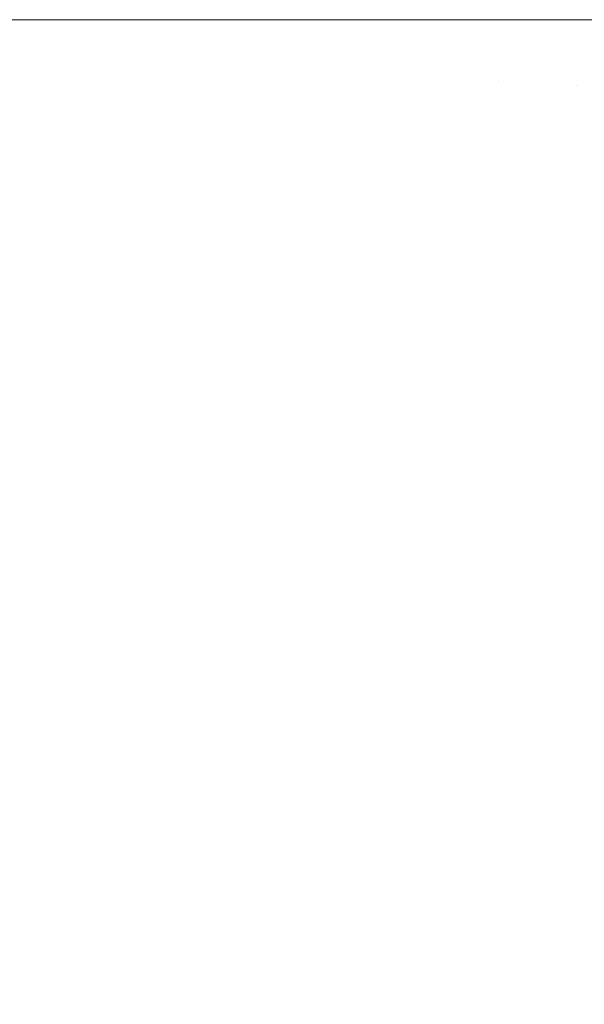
# Model space of a CAD drawing. Header units: centimetres. Extents: x -26 to 27.3, y -25.3 to -23.5.
# Tile 173 of 200: x 27.2507 to 27.2742, y -25.2011 to -25.1599. Entities that reach past the tile are written whole.
import ezdxf

# ---------------------------------------------------------------- set-up
doc = ezdxf.new("R2010")
doc.units = ezdxf.units.CM
doc.header["$LTSCALE"] = 2.54
doc.layers.add('Lucido design-1', color=7, linetype='Continuous')

# ---------------------------------------------------------------- blocks, each defined once
blk = doc.blocks.new('Gruppo-4-1')
at = {"color": 7, "linetype": 'Continuous', "lineweight": 9}
for points, invisible_edges in [([(27.253901, -25.159888, -350.072196), (27.253861, -25.161779, -350.072196), (27.25021, -25.161624, -350.073923), (27.250247, -25.159888, -350.073923)], 7), ([(27.253896, -25.159888, -349.293148), (27.250621, -25.159888, -349.291579), (27.250584, -25.161639, -349.291579), (27.254423, -25.161803, -349.29342)], 14), ([(27.257487, -25.159888, -350.07032), (27.257444, -25.161931, -350.07032), (27.253861, -25.161779, -350.072196), (27.253901, -25.159888, -350.072196)], 7), ([(27.254423, -25.161803, -349.29342), (27.254464, -25.159888, -349.29342), (27.253896, -25.159888, -349.293148)], 9), ([(27.25748, -25.159888, -349.295026), (27.254464, -25.159888, -349.29342), (27.254423, -25.161803, -349.29342), (27.258175, -25.161962, -349.295419)], 14), ([(27.260998, -25.159888, -350.068299), (27.260951, -25.16208, -350.068299), (27.257444, -25.161931, -350.07032), (27.257487, -25.159888, -350.07032)], 7), ([(27.258175, -25.161962, -349.295419), (27.258219, -25.159888, -349.295419), (27.25748, -25.159888, -349.295026)], 9), ([(27.260989, -25.159888, -349.297049), (27.258219, -25.159888, -349.295419), (27.258175, -25.161962, -349.295419), (27.261834, -25.162117, -349.297574)], 14), ([(27.264427, -25.159888, -350.066134), (27.264377, -25.162225, -350.066134), (27.260951, -25.16208, -350.068299), (27.260998, -25.159888, -350.068299)], 7), ([(27.261834, -25.162117, -349.297574), (27.261882, -25.159888, -349.297574), (27.260989, -25.159888, -349.297049)], 9), ([(27.264417, -25.159888, -349.299214), (27.261882, -25.159888, -349.297574), (27.261834, -25.162117, -349.297574), (27.265395, -25.162269, -349.29988)], 14), ([(27.267769, -25.159888, -350.063831), (27.267716, -25.162367, -350.063831), (27.264377, -25.162225, -350.066134), (27.264427, -25.159888, -350.066134)], 7), ([(27.265395, -25.162269, -349.29988), (27.265445, -25.159888, -349.29988), (27.264417, -25.159888, -349.299214)], 9), ([(27.267757, -25.159888, -349.301519), (27.265445, -25.159888, -349.29988), (27.265395, -25.162269, -349.29988), (27.26885, -25.162415, -349.302331)], 14), ([(27.271065, -25.159888, -350.061354), (27.271009, -25.162507, -350.061354), (27.267716, -25.162367, -350.063831), (27.267769, -25.159888, -350.063831)], 7), ([(27.26885, -25.162415, -349.302331), (27.268903, -25.159888, -349.302331), (27.267757, -25.159888, -349.301519)], 9), ([(27.268903, -25.159888, -349.302331), (27.26885, -25.162415, -349.302331), (27.270643, -25.162492, -349.303693), (27.270698, -25.159888, -349.303693)], 7), ([(27.270643, -25.162492, -349.303693), (27.273909, -25.16263, -349.306345), (27.273967, -25.159888, -349.306345), (27.271059, -25.159888, -349.303987)], 11), ([(27.271059, -25.159888, -349.303987), (27.270698, -25.159888, -349.303693), (27.270643, -25.162492, -349.303693)], 10), ([(27.274214, -25.159888, -350.058779), (27.274155, -25.162641, -350.058779), (27.271009, -25.162507, -350.061354), (27.271065, -25.159888, -350.061354)], 7), ([(27.273909, -25.16263, -349.306345), (27.277074, -25.162765, -349.309144), (27.277135, -25.159888, -349.309144), (27.27421, -25.159888, -349.306559)], 11), ([(27.27421, -25.159888, -349.306559), (27.273967, -25.159888, -349.306345), (27.273909, -25.16263, -349.306345)], 10), ([(27.277258, -25.159888, -350.056075), (27.277197, -25.16277, -350.056075), (27.274155, -25.162641, -350.058779), (27.274214, -25.159888, -350.058779)], 7), ([(27.253861, -25.161779, -350.072196), (27.253741, -25.163666, -350.072196), (27.250099, -25.163356, -350.073923), (27.25021, -25.161624, -350.073923)], 15), ([(27.250584, -25.161639, -349.291579), (27.250473, -25.163388, -349.291579), (27.254301, -25.163714, -349.29342), (27.254423, -25.161803, -349.29342)], 15), ([(27.257444, -25.161931, -350.07032), (27.257314, -25.16397, -350.07032), (27.253741, -25.163666, -350.072196), (27.253861, -25.161779, -350.072196)], 15), ([(27.254423, -25.161803, -349.29342), (27.254301, -25.163714, -349.29342), (27.258043, -25.164032, -349.295419), (27.258175, -25.161962, -349.295419)], 15), ([(27.260951, -25.16208, -350.068299), (27.260811, -25.164268, -350.068299), (27.257314, -25.16397, -350.07032), (27.257444, -25.161931, -350.07032)], 15), ([(27.258175, -25.161962, -349.295419), (27.258043, -25.164032, -349.295419), (27.261692, -25.164343, -349.297574), (27.261834, -25.162117, -349.297574)], 15), ([(27.264377, -25.162225, -350.066134), (27.264228, -25.164559, -350.066134), (27.260811, -25.164268, -350.068299), (27.260951, -25.16208, -350.068299)], 15), ([(27.261834, -25.162117, -349.297574), (27.261692, -25.164343, -349.297574), (27.265243, -25.164645, -349.29988), (27.265395, -25.162269, -349.29988)], 15), ([(27.267716, -25.162367, -350.063831), (27.267558, -25.164842, -350.063831), (27.264228, -25.164559, -350.066134), (27.264377, -25.162225, -350.066134)], 15), ([(27.265395, -25.162269, -349.29988), (27.265243, -25.164645, -349.29988), (27.268689, -25.164938, -349.302331), (27.26885, -25.162415, -349.302331)], 15), ([(27.271009, -25.162507, -350.061354), (27.270843, -25.165122, -350.061354), (27.267558, -25.164842, -350.063831), (27.267716, -25.162367, -350.063831)], 15), ([(27.26885, -25.162415, -349.302331), (27.268689, -25.164938, -349.302331), (27.270477, -25.16509, -349.303693), (27.270643, -25.162492, -349.303693)], 15), ([(27.270643, -25.162492, -349.303693), (27.270477, -25.16509, -349.303693), (27.273735, -25.165368, -349.306345), (27.273909, -25.16263, -349.306345)], 15), ([(27.274155, -25.162641, -350.058779), (27.27398, -25.165389, -350.058779), (27.270843, -25.165122, -350.061354), (27.271009, -25.162507, -350.061354)], 15), ([(27.273909, -25.16263, -349.306345), (27.273735, -25.165368, -349.306345), (27.276891, -25.165636, -349.309144), (27.277074, -25.162765, -349.309144)], 15), ([(27.277197, -25.16277, -350.056075), (27.277014, -25.165647, -350.056075), (27.27398, -25.165389, -350.058779), (27.274155, -25.162641, -350.058779)], 15), ([(27.253741, -25.163666, -350.072196), (27.253541, -25.165546, -350.072196), (27.249916, -25.165082, -350.073923), (27.250099, -25.163356, -350.073923)], 15), ([(27.250473, -25.163388, -349.291579), (27.250287, -25.16513, -349.291579), (27.254098, -25.165618, -349.29342), (27.254301, -25.163714, -349.29342)], 15), ([(27.257314, -25.16397, -350.07032), (27.257097, -25.166002, -350.07032), (27.253541, -25.165546, -350.072196), (27.253741, -25.163666, -350.072196)], 15), ([(27.254301, -25.163714, -349.29342), (27.254098, -25.165618, -349.29342), (27.257823, -25.166095, -349.295419), (27.258043, -25.164032, -349.295419)], 15), ([(27.260811, -25.164268, -350.068299), (27.260579, -25.166448, -350.068299), (27.257097, -25.166002, -350.07032), (27.257314, -25.16397, -350.07032)], 15), ([(27.258043, -25.164032, -349.295419), (27.257823, -25.166095, -349.295419), (27.261456, -25.16656, -349.297574), (27.261692, -25.164343, -349.297574)], 15), ([(27.264228, -25.164559, -350.066134), (27.263981, -25.166883, -350.066134), (27.260579, -25.166448, -350.068299), (27.260811, -25.164268, -350.068299)], 15), ([(27.261692, -25.164343, -349.297574), (27.261456, -25.16656, -349.297574), (27.264991, -25.167013, -349.29988), (27.265243, -25.164645, -349.29988)], 15), ([(27.267558, -25.164842, -350.063831), (27.267295, -25.167308, -350.063831), (27.263981, -25.166883, -350.066134), (27.264228, -25.164559, -350.066134)], 15), ([(27.265243, -25.164645, -349.29988), (27.264991, -25.167013, -349.29988), (27.268421, -25.167452, -349.302331), (27.268689, -25.164938, -349.302331)], 15), ([(27.270843, -25.165122, -350.061354), (27.270565, -25.167727, -350.061354), (27.267295, -25.167308, -350.063831), (27.267558, -25.164842, -350.063831)], 15), ([(27.268689, -25.164938, -349.302331), (27.268421, -25.167452, -349.302331), (27.270201, -25.16768, -349.303693), (27.270477, -25.16509, -349.303693)], 15), ([(27.253541, -25.165546, -350.072196), (27.253261, -25.167417, -350.072196), (27.249659, -25.166799, -350.073923), (27.249916, -25.165082, -350.073923)], 15), ([(27.250287, -25.16513, -349.291579), (27.250028, -25.166862, -349.291579), (27.253815, -25.167512, -349.29342), (27.254098, -25.165618, -349.29342)], 15), ([(27.270477, -25.16509, -349.303693), (27.270201, -25.16768, -349.303693), (27.273444, -25.168095, -349.306345), (27.273735, -25.165368, -349.306345)], 15), ([(27.27398, -25.165389, -350.058779), (27.273689, -25.168126, -350.058779), (27.270565, -25.167727, -350.061354), (27.270843, -25.165122, -350.061354)], 15), ([(27.273735, -25.165368, -349.306345), (27.273444, -25.168095, -349.306345), (27.276586, -25.168497, -349.309144), (27.276891, -25.165636, -349.309144)], 15), ([(27.277014, -25.165647, -350.056075), (27.276708, -25.168513, -350.056075), (27.273689, -25.168126, -350.058779), (27.27398, -25.165389, -350.058779)], 15), ([(27.257097, -25.166002, -350.07032), (27.256795, -25.168023, -350.07032), (27.253261, -25.167417, -350.072196), (27.253541, -25.165546, -350.072196)], 15), ([(27.254098, -25.165618, -349.29342), (27.253815, -25.167512, -349.29342), (27.257516, -25.168146, -349.295419), (27.257823, -25.166095, -349.295419)], 15), ([(27.260579, -25.166448, -350.068299), (27.260255, -25.168616, -350.068299), (27.256795, -25.168023, -350.07032), (27.257097, -25.166002, -350.07032)], 15), ([(27.257823, -25.166095, -349.295419), (27.257516, -25.168146, -349.295419), (27.261126, -25.168765, -349.297574), (27.261456, -25.16656, -349.297574)], 15), ([(27.263981, -25.166883, -350.066134), (27.263635, -25.169196, -350.066134), (27.260255, -25.168616, -350.068299), (27.260579, -25.166448, -350.068299)], 15), ([(27.261456, -25.16656, -349.297574), (27.261126, -25.168765, -349.297574), (27.264638, -25.169368, -349.29988), (27.264991, -25.167013, -349.29988)], 15), ([(27.253261, -25.167417, -350.072196), (27.252901, -25.169273, -350.072196), (27.249329, -25.168503, -350.073923), (27.249659, -25.166799, -350.073923)], 15), ([(27.250028, -25.166862, -349.291579), (27.249695, -25.168582, -349.291579), (27.253451, -25.169392, -349.29342), (27.253815, -25.167512, -349.29342)], 15), ([(27.267295, -25.167308, -350.063831), (27.266928, -25.16976, -350.063831), (27.263635, -25.169196, -350.066134), (27.263981, -25.166883, -350.066134)], 15), ([(27.264991, -25.167013, -349.29988), (27.264638, -25.169368, -349.29988), (27.268047, -25.169952, -349.302331), (27.268421, -25.167452, -349.302331)], 15), ([(27.256795, -25.168023, -350.07032), (27.256407, -25.170029, -350.07032), (27.252901, -25.169273, -350.072196), (27.253261, -25.167417, -350.072196)], 15), ([(27.253815, -25.167512, -349.29342), (27.253451, -25.169392, -349.29342), (27.257122, -25.170183, -349.295419), (27.257516, -25.168146, -349.295419)], 15), ([(27.270565, -25.167727, -350.061354), (27.270177, -25.170317, -350.061354), (27.266928, -25.16976, -350.063831), (27.267295, -25.167308, -350.063831)], 15), ([(27.268421, -25.167452, -349.302331), (27.268047, -25.169952, -349.302331), (27.269816, -25.170255, -349.303693), (27.270201, -25.16768, -349.303693)], 15), ([(27.270201, -25.16768, -349.303693), (27.269816, -25.170255, -349.303693), (27.273038, -25.170808, -349.306345), (27.273444, -25.168095, -349.306345)], 15), ([(27.273689, -25.168126, -350.058779), (27.273281, -25.17085, -350.058779), (27.270177, -25.170317, -350.061354), (27.270565, -25.167727, -350.061354)], 15), ([(27.260255, -25.168616, -350.068299), (27.259838, -25.170768, -350.068299), (27.256407, -25.170029, -350.07032), (27.256795, -25.168023, -350.07032)], 15), ([(27.257516, -25.168146, -349.295419), (27.257122, -25.170183, -349.295419), (27.260703, -25.170955, -349.297574), (27.261126, -25.168765, -349.297574)], 15), ([(27.273444, -25.168095, -349.306345), (27.273038, -25.170808, -349.306345), (27.27616, -25.171343, -349.309144), (27.276586, -25.168497, -349.309144)], 15), ([(27.276708, -25.168513, -350.056075), (27.276282, -25.171364, -350.056075), (27.273281, -25.17085, -350.058779), (27.273689, -25.168126, -350.058779)], 15), ([(27.252901, -25.169273, -350.072196), (27.252464, -25.171113, -350.072196), (27.248927, -25.170192, -350.073923), (27.249329, -25.168503, -350.073923)], 15), ([(27.249695, -25.168582, -349.291579), (27.24929, -25.170287, -349.291579), (27.253008, -25.171255, -349.29342), (27.253451, -25.169392, -349.29342)], 15), ([(27.263635, -25.169196, -350.066134), (27.263191, -25.171491, -350.066134), (27.259838, -25.170768, -350.068299), (27.260255, -25.168616, -350.068299)], 15), ([(27.261126, -25.168765, -349.297574), (27.260703, -25.170955, -349.297574), (27.264186, -25.171705, -349.29988), (27.264638, -25.169368, -349.29988)], 15), ([(27.256407, -25.170029, -350.07032), (27.255934, -25.172017, -350.07032), (27.252464, -25.171113, -350.072196), (27.252901, -25.169273, -350.072196)], 15), ([(27.253451, -25.169392, -349.29342), (27.253008, -25.171255, -349.29342), (27.256642, -25.172201, -349.295419), (27.257122, -25.170183, -349.295419)], 15), ([(27.266928, -25.16976, -350.063831), (27.266457, -25.172195, -350.063831), (27.263191, -25.171491, -350.066134), (27.263635, -25.169196, -350.066134)], 15), ([(27.264638, -25.169368, -349.29988), (27.264186, -25.171705, -349.29988), (27.267567, -25.172434, -349.302331), (27.268047, -25.169952, -349.302331)], 15), ([(27.270177, -25.170317, -350.061354), (27.26968, -25.172889, -350.061354), (27.266457, -25.172195, -350.063831), (27.266928, -25.16976, -350.063831)], 15), ([(27.268047, -25.169952, -349.302331), (27.267567, -25.172434, -349.302331), (27.269321, -25.172812, -349.303693), (27.269816, -25.170255, -349.303693)], 15), ([(27.252464, -25.171113, -350.072196), (27.251949, -25.172933, -350.072196), (27.248454, -25.171863, -350.073923), (27.248927, -25.170192, -350.073923)], 15), ([(27.24929, -25.170287, -349.291579), (27.248812, -25.171972, -349.291579), (27.252486, -25.173097, -349.29342), (27.253008, -25.171255, -349.29342)], 15), ([(27.259838, -25.170768, -350.068299), (27.259331, -25.172901, -350.068299), (27.255934, -25.172017, -350.07032), (27.256407, -25.170029, -350.07032)], 15), ([(27.257122, -25.170183, -349.295419), (27.256642, -25.172201, -349.295419), (27.260187, -25.173124, -349.297574), (27.260703, -25.170955, -349.297574)], 15), ([(27.269816, -25.170255, -349.303693), (27.269321, -25.172812, -349.303693), (27.272517, -25.173501, -349.306345), (27.273038, -25.170808, -349.306345)], 15), ([(27.273281, -25.17085, -350.058779), (27.272758, -25.173553, -350.058779), (27.26968, -25.172889, -350.061354), (27.270177, -25.170317, -350.061354)], 15), ([(27.263191, -25.171491, -350.066134), (27.26265, -25.173765, -350.066134), (27.259331, -25.172901, -350.068299), (27.259838, -25.170768, -350.068299)], 15), ([(27.273038, -25.170808, -349.306345), (27.272517, -25.173501, -349.306345), (27.275613, -25.174168, -349.309144), (27.27616, -25.171343, -349.309144)], 15), ([(27.255934, -25.172017, -350.07032), (27.255377, -25.173983, -350.07032), (27.251949, -25.172933, -350.072196), (27.252464, -25.171113, -350.072196)], 15), ([(27.260703, -25.170955, -349.297574), (27.260187, -25.173124, -349.297574), (27.263635, -25.174022, -349.29988), (27.264186, -25.171705, -349.29988)], 15), ([(27.276282, -25.171364, -350.056075), (27.275734, -25.174194, -350.056075), (27.272758, -25.173553, -350.058779), (27.273281, -25.17085, -350.058779)], 15), ([(27.253008, -25.171255, -349.29342), (27.252486, -25.173097, -349.29342), (27.256077, -25.174197, -349.295419), (27.256642, -25.172201, -349.295419)], 15), ([(27.266457, -25.172195, -350.063831), (27.265884, -25.174607, -350.063831), (27.26265, -25.173765, -350.066134), (27.263191, -25.171491, -350.066134)], 15), ([(27.251949, -25.172933, -350.072196), (27.251357, -25.174729, -350.072196), (27.247911, -25.173511, -350.073923), (27.248454, -25.171863, -350.073923)], 15), ([(27.248812, -25.171972, -349.291579), (27.248264, -25.173636, -349.291579), (27.251887, -25.174916, -349.29342), (27.252486, -25.173097, -349.29342)], 15), ([(27.259331, -25.172901, -350.068299), (27.258734, -25.175011, -350.068299), (27.255377, -25.173983, -350.07032), (27.255934, -25.172017, -350.07032)], 15), ([(27.264186, -25.171705, -349.29988), (27.263635, -25.174022, -349.29988), (27.266982, -25.174893, -349.302331), (27.267567, -25.172434, -349.302331)], 15), ([(27.256642, -25.172201, -349.295419), (27.256077, -25.174197, -349.295419), (27.259579, -25.17527, -349.297574), (27.260187, -25.173124, -349.297574)], 15), ([(27.26968, -25.172889, -350.061354), (27.269074, -25.175438, -350.061354), (27.265884, -25.174607, -350.063831), (27.266457, -25.172195, -350.063831)], 15), ([(27.267567, -25.172434, -349.302331), (27.266982, -25.174893, -349.302331), (27.268719, -25.175346, -349.303693), (27.269321, -25.172812, -349.303693)], 15), ([(27.269321, -25.172812, -349.303693), (27.268719, -25.175346, -349.303693), (27.271882, -25.176169, -349.306345), (27.272517, -25.173501, -349.306345)], 15), ([(27.255377, -25.173983, -350.07032), (27.254737, -25.175923, -350.07032), (27.251357, -25.174729, -350.072196), (27.251949, -25.172933, -350.072196)], 15), ([(27.252486, -25.173097, -349.29342), (27.251887, -25.174916, -349.29342), (27.255428, -25.176167, -349.295419), (27.256077, -25.174197, -349.295419)], 15), ([(27.26265, -25.173765, -350.066134), (27.262013, -25.176015, -350.066134), (27.258734, -25.175011, -350.068299), (27.259331, -25.172901, -350.068299)], 15), ([(27.260187, -25.173124, -349.297574), (27.259579, -25.17527, -349.297574), (27.262986, -25.176313, -349.29988), (27.263635, -25.174022, -349.29988)], 15), ([(27.272758, -25.173553, -350.058779), (27.272121, -25.176232, -350.058779), (27.269074, -25.175438, -350.061354), (27.26968, -25.172889, -350.061354)], 15), ([(27.251357, -25.174729, -350.072196), (27.250689, -25.176498, -350.072196), (27.247298, -25.175136, -350.073923), (27.247911, -25.173511, -350.073923)], 15), ([(27.248264, -25.173636, -349.291579), (27.247645, -25.175275, -349.291579), (27.251211, -25.176708, -349.29342), (27.251887, -25.174916, -349.29342)], 15), ([(27.272517, -25.173501, -349.306345), (27.271882, -25.176169, -349.306345), (27.274948, -25.176968, -349.309144), (27.275613, -25.174168, -349.309144)], 15), ([(27.275734, -25.174194, -350.056075), (27.275067, -25.176999, -350.056075), (27.272121, -25.176232, -350.058779), (27.272758, -25.173553, -350.058779)], 15), ([(27.258734, -25.175011, -350.068299), (27.258047, -25.177093, -350.068299), (27.254737, -25.175923, -350.07032), (27.255377, -25.173983, -350.07032)], 15), ([(27.265884, -25.174607, -350.063831), (27.265208, -25.176993, -350.063831), (27.262013, -25.176015, -350.066134), (27.26265, -25.173765, -350.066134)], 15), ([(27.263635, -25.174022, -349.29988), (27.262986, -25.176313, -349.29988), (27.266293, -25.177326, -349.302331), (27.266982, -25.174893, -349.302331)], 15), ([(27.256077, -25.174197, -349.295419), (27.255428, -25.176167, -349.295419), (27.258881, -25.177387, -349.297574), (27.259579, -25.17527, -349.297574)], 15), ([(27.254737, -25.175923, -350.07032), (27.254016, -25.177835, -350.07032), (27.250689, -25.176498, -350.072196), (27.251357, -25.174729, -350.072196)], 15), ([(27.251887, -25.174916, -349.29342), (27.251211, -25.176708, -349.29342), (27.254695, -25.178108, -349.295419), (27.255428, -25.176167, -349.295419)], 15), ([(27.269074, -25.175438, -350.061354), (27.26836, -25.177959, -350.061354), (27.265208, -25.176993, -350.063831), (27.265884, -25.174607, -350.063831)], 15), ([(27.266982, -25.174893, -349.302331), (27.266293, -25.177326, -349.302331), (27.268009, -25.177851, -349.303693), (27.268719, -25.175346, -349.303693)], 15), ([(27.250689, -25.176498, -350.072196), (27.249947, -25.178238, -350.072196), (27.246617, -25.176732, -350.073923), (27.247298, -25.175136, -350.073923)], 15), ([(27.247645, -25.175275, -349.291579), (27.246958, -25.176886, -349.291579), (27.250459, -25.178469, -349.29342), (27.251211, -25.176708, -349.29342)], 15), ([(27.262013, -25.176015, -350.066134), (27.261281, -25.178235, -350.066134), (27.258047, -25.177093, -350.068299), (27.258734, -25.175011, -350.068299)], 15), ([(27.259579, -25.17527, -349.297574), (27.258881, -25.177387, -349.297574), (27.262241, -25.178574, -349.29988), (27.262986, -25.176313, -349.29988)], 15), ([(27.268719, -25.175346, -349.303693), (27.268009, -25.177851, -349.303693), (27.271135, -25.178809, -349.306345), (27.271882, -25.176169, -349.306345)], 15), ([(27.272121, -25.176232, -350.058779), (27.271371, -25.178881, -350.058779), (27.26836, -25.177959, -350.061354), (27.269074, -25.175438, -350.061354)], 15), ([(27.258047, -25.177093, -350.068299), (27.257273, -25.179144, -350.068299), (27.254016, -25.177835, -350.07032), (27.254737, -25.175923, -350.07032)], 15), ([(27.265208, -25.176993, -350.063831), (27.264432, -25.179349, -350.063831), (27.261281, -25.178235, -350.066134), (27.262013, -25.176015, -350.066134)], 15), ([(27.254016, -25.177835, -350.07032), (27.253214, -25.179714, -350.07032), (27.249947, -25.178238, -350.072196), (27.250689, -25.176498, -350.072196)], 15), ([(27.255428, -25.176167, -349.295419), (27.254695, -25.178108, -349.295419), (27.258094, -25.179474, -349.297574), (27.258881, -25.177387, -349.297574)], 15), ([(27.262986, -25.176313, -349.29988), (27.262241, -25.178574, -349.29988), (27.265502, -25.179727, -349.302331), (27.266293, -25.177326, -349.302331)], 15), ([(27.271882, -25.176169, -349.306345), (27.271135, -25.178809, -349.306345), (27.274164, -25.179736, -349.309144), (27.274948, -25.176968, -349.309144)], 15), ([(27.275067, -25.176999, -350.056075), (27.274282, -25.179772, -350.056075), (27.271371, -25.178881, -350.058779), (27.272121, -25.176232, -350.058779)], 15), ([(27.251211, -25.176708, -349.29342), (27.250459, -25.178469, -349.29342), (27.253881, -25.180016, -349.295419), (27.254695, -25.178108, -349.295419)], 15), ([(27.274948, -25.176968, -349.309144), (27.274164, -25.179736, -349.309144), (27.277073, -25.180627, -349.31207), (27.277893, -25.177734, -349.31207)], 15), ([(27.261281, -25.178235, -350.066134), (27.260455, -25.180423, -350.066134), (27.257273, -25.179144, -350.068299), (27.258047, -25.177093, -350.068299)], 15), ([(27.258881, -25.177387, -349.297574), (27.258094, -25.179474, -349.297574), (27.2614, -25.180802, -349.29988), (27.262241, -25.178574, -349.29988)], 15), ([(27.26836, -25.177959, -350.061354), (27.26754, -25.180447, -350.061354), (27.264432, -25.179349, -350.063831), (27.265208, -25.176993, -350.063831)], 15), ([(27.266293, -25.177326, -349.302331), (27.265502, -25.179727, -349.302331), (27.267194, -25.180325, -349.303693), (27.268009, -25.177851, -349.303693)], 15), ([(27.257273, -25.179144, -350.068299), (27.256413, -25.18116, -350.068299), (27.253214, -25.179714, -350.07032), (27.254016, -25.177835, -350.07032)], 15), ([(27.254695, -25.178108, -349.295419), (27.253881, -25.180016, -349.295419), (27.257219, -25.181525, -349.297574), (27.258094, -25.179474, -349.297574)], 15), ([(27.268009, -25.177851, -349.303693), (27.267194, -25.180325, -349.303693), (27.270276, -25.181414, -349.306345), (27.271135, -25.178809, -349.306345)], 15), ([(27.271371, -25.178881, -350.058779), (27.270509, -25.181496, -350.058779), (27.26754, -25.180447, -350.061354), (27.26836, -25.177959, -350.061354)], 15), ([(27.253214, -25.179714, -350.07032), (27.252333, -25.181558, -350.07032), (27.249131, -25.179944, -350.072196), (27.249947, -25.178238, -350.072196)], 15), ([(27.250459, -25.178469, -349.29342), (27.249633, -25.180197, -349.29342), (27.252987, -25.181888, -349.295419), (27.253881, -25.180016, -349.295419)], 15), ([(27.264432, -25.179349, -350.063831), (27.263556, -25.181669, -350.063831), (27.260455, -25.180423, -350.066134), (27.261281, -25.178235, -350.066134)], 15), ([(27.262241, -25.178574, -349.29988), (27.2614, -25.180802, -349.29988), (27.264609, -25.182092, -349.302331), (27.265502, -25.179727, -349.302331)], 15), ([(27.271135, -25.178809, -349.306345), (27.270276, -25.181414, -349.306345), (27.273263, -25.182469, -349.309144), (27.274164, -25.179736, -349.309144)], 15), ([(27.274282, -25.179772, -350.056075), (27.273379, -25.18251, -350.056075), (27.270509, -25.181496, -350.058779), (27.271371, -25.178881, -350.058779)], 15), ([(27.260455, -25.180423, -350.066134), (27.259538, -25.182573, -350.066134), (27.256413, -25.18116, -350.068299), (27.257273, -25.179144, -350.068299)], 15), ([(27.26754, -25.180447, -350.061354), (27.266615, -25.182898, -350.061354), (27.263556, -25.181669, -350.063831), (27.264432, -25.179349, -350.063831)], 15), ([(27.256413, -25.18116, -350.068299), (27.255468, -25.183139, -350.068299), (27.252333, -25.181558, -350.07032), (27.253214, -25.179714, -350.07032)], 15), ([(27.258094, -25.179474, -349.297574), (27.257219, -25.181525, -349.297574), (27.260466, -25.182992, -349.29988), (27.2614, -25.180802, -349.29988)], 15), ([(27.265502, -25.179727, -349.302331), (27.264609, -25.182092, -349.302331), (27.266275, -25.182761, -349.303693), (27.267194, -25.180325, -349.303693)], 15), ([(27.274164, -25.179736, -349.309144), (27.273263, -25.182469, -349.309144), (27.276132, -25.183483, -349.31207), (27.277073, -25.180627, -349.31207)], 15), ([(27.277088, -25.180632, -350.053248), (27.276147, -25.183488, -350.053248), (27.273379, -25.18251, -350.056075), (27.274282, -25.179772, -350.056075)], 15), ([(27.252333, -25.181558, -350.07032), (27.251375, -25.183363, -350.07032), (27.248244, -25.181614, -350.072196), (27.249131, -25.179944, -350.072196)], 15), ([(27.249633, -25.180197, -349.29342), (27.248735, -25.181888, -349.29342), (27.252014, -25.18372, -349.295419), (27.252987, -25.181888, -349.295419)], 15), ([(27.253881, -25.180016, -349.295419), (27.252987, -25.181888, -349.295419), (27.256257, -25.183537, -349.297574), (27.257219, -25.181525, -349.297574)], 15), ([(27.263556, -25.181669, -350.063831), (27.262583, -25.183949, -350.063831), (27.259538, -25.182573, -350.066134), (27.260455, -25.180423, -350.066134)], 15), ([(27.267194, -25.180325, -349.303693), (27.266275, -25.182761, -349.303693), (27.269308, -25.18398, -349.306345), (27.270276, -25.181414, -349.306345)], 15), ([(27.270509, -25.181496, -350.058779), (27.269537, -25.184072, -350.058779), (27.266615, -25.182898, -350.061354), (27.26754, -25.180447, -350.061354)], 15), ([(27.2614, -25.180802, -349.29988), (27.260466, -25.182992, -349.29988), (27.263617, -25.184417, -349.302331), (27.264609, -25.182092, -349.302331)], 15), ([(27.259538, -25.182573, -350.066134), (27.25853, -25.184682, -350.066134), (27.255468, -25.183139, -350.068299), (27.256413, -25.18116, -350.068299)], 15), ([(27.270276, -25.181414, -349.306345), (27.269308, -25.18398, -349.306345), (27.272247, -25.185161, -349.309144), (27.273263, -25.182469, -349.309144)], 15), ([(27.273379, -25.18251, -350.056075), (27.272362, -25.185207, -350.056075), (27.269537, -25.184072, -350.058779), (27.270509, -25.181496, -350.058779)], 15), ([(27.251375, -25.183363, -350.07032), (27.25034, -25.185125, -350.07032), (27.247287, -25.183245, -350.072196), (27.248244, -25.181614, -350.072196)], 15), ([(27.248735, -25.181888, -349.29342), (27.247766, -25.18354, -349.29342), (27.250964, -25.185509, -349.295419), (27.252014, -25.18372, -349.295419)], 15), ([(27.255468, -25.183139, -350.068299), (27.254439, -25.185075, -350.068299), (27.251375, -25.183363, -350.07032), (27.252333, -25.181558, -350.07032)], 15), ([(27.252987, -25.181888, -349.295419), (27.252014, -25.18372, -349.295419), (27.255211, -25.185506, -349.297574), (27.256257, -25.183537, -349.297574)], 15), ([(27.257219, -25.181525, -349.297574), (27.256257, -25.183537, -349.297574), (27.259439, -25.185141, -349.29988), (27.260466, -25.182992, -349.29988)], 15), ([(27.266615, -25.182898, -350.061354), (27.265587, -25.185307, -350.061354), (27.262583, -25.183949, -350.063831), (27.263556, -25.181669, -350.063831)], 15), ([(27.264609, -25.182092, -349.302331), (27.263617, -25.184417, -349.302331), (27.265252, -25.185156, -349.303693), (27.266275, -25.182761, -349.303693)], 15), ([(27.262583, -25.183949, -350.063831), (27.261514, -25.186187, -350.063831), (27.25853, -25.184682, -350.066134), (27.259538, -25.182573, -350.066134)], 15), ([(27.273263, -25.182469, -349.309144), (27.272247, -25.185161, -349.309144), (27.275071, -25.186296, -349.31207), (27.276132, -25.183483, -349.31207)], 15), ([(27.276147, -25.183488, -350.053248), (27.275085, -25.186301, -350.053248), (27.272362, -25.185207, -350.056075), (27.273379, -25.18251, -350.056075)], 15), ([(27.25853, -25.184682, -350.066134), (27.257433, -25.186747, -350.066134), (27.254439, -25.185075, -350.068299), (27.255468, -25.183139, -350.068299)], 15), ([(27.260466, -25.182992, -349.29988), (27.259439, -25.185141, -349.29988), (27.262527, -25.186698, -349.302331), (27.263617, -25.184417, -349.302331)], 15), ([(27.266275, -25.182761, -349.303693), (27.265252, -25.185156, -349.303693), (27.268231, -25.186503, -349.306345), (27.269308, -25.18398, -349.306345)], 15), ([(27.269537, -25.184072, -350.058779), (27.268456, -25.186604, -350.058779), (27.265587, -25.185307, -350.061354), (27.266615, -25.182898, -350.061354)], 15), ([(27.247766, -25.18354, -349.29342), (27.246728, -25.185149, -349.29342), (27.249839, -25.187252, -349.295419), (27.250964, -25.185509, -349.295419)], 15), ([(27.254439, -25.185075, -350.068299), (27.25333, -25.186966, -350.068299), (27.25034, -25.185125, -350.07032), (27.251375, -25.183363, -350.07032)], 15), ([(27.256257, -25.183537, -349.297574), (27.255211, -25.185506, -349.297574), (27.258322, -25.187244, -349.29988), (27.259439, -25.185141, -349.29988)], 15), ([(27.252014, -25.18372, -349.295419), (27.250964, -25.185509, -349.295419), (27.254083, -25.187429, -349.297574), (27.255211, -25.185506, -349.297574)], 15), ([(27.265587, -25.185307, -350.061354), (27.264457, -25.187671, -350.061354), (27.261514, -25.186187, -350.063831), (27.262583, -25.183949, -350.063831)], 15), ([(27.269308, -25.18398, -349.306345), (27.268231, -25.186503, -349.306345), (27.271118, -25.187807, -349.309144), (27.272247, -25.185161, -349.309144)], 15), ([(27.272362, -25.185207, -350.056075), (27.27123, -25.187858, -350.056075), (27.268456, -25.186604, -350.058779), (27.269537, -25.184072, -350.058779)], 15), ([(27.261514, -25.186187, -350.063831), (27.260351, -25.188377, -350.063831), (27.257433, -25.186747, -350.066134), (27.25853, -25.184682, -350.066134)], 15), ([(27.263617, -25.184417, -349.302331), (27.262527, -25.186698, -349.302331), (27.26413, -25.187506, -349.303693), (27.265252, -25.185156, -349.303693)], 15), ([(27.25333, -25.186966, -350.068299), (27.252141, -25.188808, -350.068299), (27.249232, -25.186842, -350.07032), (27.25034, -25.185125, -350.07032)], 15), ([(27.257433, -25.186747, -350.066134), (27.25625, -25.188764, -350.066134), (27.25333, -25.186966, -350.068299), (27.254439, -25.185075, -350.068299)], 15), ([(27.259439, -25.185141, -349.29988), (27.258322, -25.187244, -349.29988), (27.261341, -25.18893, -349.302331), (27.262527, -25.186698, -349.302331)], 15), ([(27.265252, -25.185156, -349.303693), (27.26413, -25.187506, -349.303693), (27.267049, -25.188978, -349.306345), (27.268231, -25.186503, -349.306345)], 15), ([(27.272247, -25.185161, -349.309144), (27.271118, -25.187807, -349.309144), (27.273891, -25.189061, -349.31207), (27.275071, -25.186296, -349.31207)], 15), ([(27.275085, -25.186301, -350.053248), (27.273905, -25.189067, -350.053248), (27.27123, -25.187858, -350.056075), (27.272362, -25.185207, -350.056075)], 15), ([(27.250964, -25.185509, -349.295419), (27.249839, -25.187252, -349.295419), (27.252874, -25.189303, -349.297574), (27.254083, -25.187429, -349.297574)], 15), ([(27.255211, -25.185506, -349.297574), (27.254083, -25.187429, -349.297574), (27.257117, -25.189297, -349.29988), (27.258322, -25.187244, -349.29988)], 15), ([(27.268456, -25.186604, -350.058779), (27.267269, -25.189089, -350.058779), (27.264457, -25.187671, -350.061354), (27.265587, -25.185307, -350.061354)], 15), ([(27.264457, -25.187671, -350.061354), (27.263228, -25.189985, -350.061354), (27.260351, -25.188377, -350.063831), (27.261514, -25.186187, -350.063831)], 15), ([(27.275071, -25.186296, -349.31207), (27.273891, -25.189061, -349.31207), (27.276546, -25.190261, -349.31512), (27.277774, -25.187382, -349.31512)], 15), ([(27.277701, -25.187353, -350.0503), (27.276474, -25.190229, -350.0503), (27.273905, -25.189067, -350.053248), (27.275085, -25.186301, -350.053248)], 15), ([(27.252141, -25.188808, -350.068299), (27.250875, -25.190598, -350.068299), (27.248053, -25.18851, -350.07032), (27.249232, -25.186842, -350.07032)], 15), ([(27.260351, -25.188377, -350.063831), (27.259096, -25.190516, -350.063831), (27.25625, -25.188764, -350.066134), (27.257433, -25.186747, -350.066134)], 15), ([(27.262527, -25.186698, -349.302331), (27.261341, -25.18893, -349.302331), (27.262908, -25.189806, -349.303693), (27.26413, -25.187506, -349.303693)], 15), ([(27.268231, -25.186503, -349.306345), (27.267049, -25.188978, -349.306345), (27.269877, -25.190404, -349.309144), (27.271118, -25.187807, -349.309144)], 15), ([(27.27123, -25.187858, -350.056075), (27.269987, -25.190459, -350.056075), (27.267269, -25.189089, -350.058779), (27.268456, -25.186604, -350.058779)], 15), ([(27.249839, -25.187252, -349.295419), (27.248641, -25.188945, -349.295419), (27.251586, -25.191123, -349.297574), (27.252874, -25.189303, -349.297574)], 15), ([(27.25625, -25.188764, -350.066134), (27.254982, -25.190728, -350.066134), (27.252141, -25.188808, -350.068299), (27.25333, -25.186966, -350.068299)], 15), ([(27.258322, -25.187244, -349.29988), (27.257117, -25.189297, -349.29988), (27.260062, -25.191111, -349.302331), (27.261341, -25.18893, -349.302331)], 15), ([(27.254083, -25.187429, -349.297574), (27.252874, -25.189303, -349.297574), (27.255826, -25.191298, -349.29988), (27.257117, -25.189297, -349.29988)], 15), ([(27.26413, -25.187506, -349.303693), (27.262908, -25.189806, -349.303693), (27.265762, -25.1914, -349.306345), (27.267049, -25.188978, -349.306345)], 15), ([(27.267269, -25.189089, -350.058779), (27.265977, -25.19152, -350.058779), (27.263228, -25.189985, -350.061354), (27.264457, -25.187671, -350.061354)], 15), ([(27.271118, -25.187807, -349.309144), (27.269877, -25.190404, -349.309144), (27.272594, -25.191774, -349.31207), (27.273891, -25.189061, -349.31207)], 15), ([(27.273905, -25.189067, -350.053248), (27.272608, -25.19178, -350.053248), (27.269987, -25.190459, -350.056075), (27.27123, -25.187858, -350.056075)], 15), ([(27.263228, -25.189985, -350.061354), (27.261903, -25.192244, -350.061354), (27.259096, -25.190516, -350.063831), (27.260351, -25.188377, -350.063831)], 15), ([(27.250875, -25.190598, -350.068299), (27.249534, -25.192332, -350.068299), (27.246803, -25.190127, -350.07032), (27.248053, -25.18851, -350.07032)], 15), ([(27.254982, -25.190728, -350.066134), (27.253632, -25.192637, -350.066134), (27.250875, -25.190598, -350.068299), (27.252141, -25.188808, -350.068299)], 15), ([(27.259096, -25.190516, -350.063831), (27.257751, -25.192599, -350.063831), (27.254982, -25.190728, -350.066134), (27.25625, -25.188764, -350.066134)], 15), ([(27.248641, -25.188945, -349.295419), (27.247373, -25.190587, -349.295419), (27.250222, -25.192888, -349.297574), (27.251586, -25.191123, -349.297574)], 15), ([(27.252874, -25.189303, -349.297574), (27.251586, -25.191123, -349.297574), (27.254451, -25.193242, -349.29988), (27.255826, -25.191298, -349.29988)], 15), ([(27.257117, -25.189297, -349.29988), (27.255826, -25.191298, -349.29988), (27.258691, -25.193235, -349.302331), (27.260062, -25.191111, -349.302331)], 15), ([(27.261341, -25.18893, -349.302331), (27.260062, -25.191111, -349.302331), (27.26159, -25.192052, -349.303693), (27.262908, -25.189806, -349.303693)], 15), ([(27.267049, -25.188978, -349.306345), (27.265762, -25.1914, -349.306345), (27.268527, -25.192945, -349.309144), (27.269877, -25.190404, -349.309144)], 15), ([(27.269987, -25.190459, -350.056075), (27.268635, -25.193005, -350.056075), (27.265977, -25.19152, -350.058779), (27.267269, -25.189089, -350.058779)], 15), ([(27.273891, -25.189061, -349.31207), (27.272594, -25.191774, -349.31207), (27.275196, -25.193085, -349.31512), (27.276546, -25.190261, -349.31512)], 15), ([(27.276474, -25.190229, -350.0503), (27.275126, -25.19305, -350.0503), (27.272608, -25.19178, -350.053248), (27.273905, -25.189067, -350.053248)], 15), ([(27.262908, -25.189806, -349.303693), (27.26159, -25.192052, -349.303693), (27.264374, -25.193766, -349.306345), (27.265762, -25.1914, -349.306345)], 15), ([(27.265977, -25.19152, -350.058779), (27.264584, -25.193895, -350.058779), (27.261903, -25.192244, -350.061354), (27.263228, -25.189985, -350.061354)], 15), ([(27.261903, -25.192244, -350.061354), (27.260482, -25.194445, -350.061354), (27.257751, -25.192599, -350.063831), (27.259096, -25.190516, -350.063831)], 15), ([(27.269877, -25.190404, -349.309144), (27.268527, -25.192945, -349.309144), (27.271184, -25.194429, -349.31207), (27.272594, -25.191774, -349.31207)], 15), ([(27.272608, -25.19178, -350.053248), (27.271197, -25.194436, -350.053248), (27.268635, -25.193005, -350.056075), (27.269987, -25.190459, -350.056075)], 15), ([(27.253632, -25.192637, -350.066134), (27.252202, -25.194486, -350.066134), (27.249534, -25.192332, -350.068299), (27.250875, -25.190598, -350.068299)], 15), ([(27.257751, -25.192599, -350.063831), (27.256319, -25.194624, -350.063831), (27.253632, -25.192637, -350.066134), (27.254982, -25.190728, -350.066134)], 15), ([(27.251586, -25.191123, -349.297574), (27.250222, -25.192888, -349.297574), (27.252995, -25.195126, -349.29988), (27.254451, -25.193242, -349.29988)], 15), ([(27.255826, -25.191298, -349.29988), (27.254451, -25.193242, -349.29988), (27.257231, -25.195299, -349.302331), (27.258691, -25.193235, -349.302331)], 15), ([(27.260062, -25.191111, -349.302331), (27.258691, -25.193235, -349.302331), (27.260178, -25.19424, -349.303693), (27.26159, -25.192052, -349.303693)], 15), ([(27.265762, -25.1914, -349.306345), (27.264374, -25.193766, -349.306345), (27.267071, -25.195426, -349.309144), (27.268527, -25.192945, -349.309144)], 15), ([(27.268635, -25.193005, -350.056075), (27.267176, -25.195491, -350.056075), (27.264584, -25.193895, -350.058779), (27.265977, -25.19152, -350.058779)], 15), ([(27.272594, -25.191774, -349.31207), (27.271184, -25.194429, -349.31207), (27.273728, -25.19585, -349.31512), (27.275196, -25.193085, -349.31512)], 15), ([(27.275126, -25.19305, -350.0503), (27.273659, -25.195812, -350.0503), (27.271197, -25.194436, -350.053248), (27.272608, -25.19178, -350.053248)], 15), ([(27.26159, -25.192052, -349.303693), (27.260178, -25.19424, -349.303693), (27.262887, -25.19607, -349.306345), (27.264374, -25.193766, -349.306345)], 15), ([(27.252202, -25.194486, -350.066134), (27.250695, -25.196274, -350.066134), (27.248121, -25.194008, -350.068299), (27.249534, -25.192332, -350.068299)], 15), ([(27.260482, -25.194445, -350.061354), (27.258969, -25.196584, -350.061354), (27.256319, -25.194624, -350.063831), (27.257751, -25.192599, -350.063831)], 15), ([(27.264584, -25.193895, -350.058779), (27.263091, -25.196208, -350.058779), (27.260482, -25.194445, -350.061354), (27.261903, -25.192244, -350.061354)], 15), ([(27.250222, -25.192888, -349.297574), (27.248785, -25.194592, -349.297574), (27.25146, -25.196947, -349.29988), (27.252995, -25.195126, -349.29988)], 15), ([(27.256319, -25.194624, -350.063831), (27.254802, -25.196586, -350.063831), (27.252202, -25.194486, -350.066134), (27.253632, -25.192637, -350.066134)], 15), ([(27.268527, -25.192945, -349.309144), (27.267071, -25.195426, -349.309144), (27.269663, -25.197022, -349.31207), (27.271184, -25.194429, -349.31207)], 15), ([(27.271197, -25.194436, -350.053248), (27.269675, -25.19703, -350.053248), (27.267176, -25.195491, -350.056075), (27.268635, -25.193005, -350.056075)], 15), ([(27.254451, -25.193242, -349.29988), (27.252995, -25.195126, -349.29988), (27.255685, -25.197299, -349.302331), (27.257231, -25.195299, -349.302331)], 15), ([(27.258691, -25.193235, -349.302331), (27.257231, -25.195299, -349.302331), (27.258674, -25.196366, -349.303693), (27.260178, -25.19424, -349.303693)], 15), ([(27.277536, -25.194265, -350.047236), (27.276016, -25.197128, -350.047236), (27.273659, -25.195812, -350.0503), (27.275126, -25.19305, -350.0503)], 15), ([(27.275196, -25.193085, -349.31512), (27.273728, -25.19585, -349.31512), (27.276155, -25.197206, -349.318286), (27.277679, -25.194337, -349.318286)], 15), ([(27.264374, -25.193766, -349.306345), (27.262887, -25.19607, -349.306345), (27.265511, -25.197844, -349.309144), (27.267071, -25.195426, -349.309144)], 15), ([(27.250695, -25.196274, -350.066134), (27.249114, -25.197996, -350.066134), (27.246638, -25.195623, -350.068299), (27.248121, -25.194008, -350.068299)], 15), ([(27.260178, -25.19424, -349.303693), (27.258674, -25.196366, -349.303693), (27.261303, -25.19831, -349.306345), (27.262887, -25.19607, -349.306345)], 15), ([(27.267176, -25.195491, -350.056075), (27.265613, -25.197913, -350.056075), (27.263091, -25.196208, -350.058779), (27.264584, -25.193895, -350.058779)], 15), ([(27.248785, -25.194592, -349.297574), (27.247276, -25.196235, -349.297574), (27.249849, -25.1987, -349.29988), (27.25146, -25.196947, -349.29988)], 15), ([(27.254802, -25.196586, -350.063831), (27.253204, -25.198482, -350.063831), (27.250695, -25.196274, -350.066134), (27.252202, -25.194486, -350.066134)], 15), ([(27.258969, -25.196584, -350.061354), (27.257367, -25.198657, -350.061354), (27.254802, -25.196586, -350.063831), (27.256319, -25.194624, -350.063831)], 15), ([(27.263091, -25.196208, -350.058779), (27.261501, -25.198456, -350.058779), (27.258969, -25.196584, -350.061354), (27.260482, -25.194445, -350.061354)], 15), ([(27.271184, -25.194429, -349.31207), (27.269663, -25.197022, -349.31207), (27.272144, -25.19855, -349.31512), (27.273728, -25.19585, -349.31512)], 15), ([(27.273659, -25.195812, -350.0503), (27.272076, -25.198508, -350.0503), (27.269675, -25.19703, -350.053248), (27.271197, -25.194436, -350.053248)], 15), ([(27.252995, -25.195126, -349.29988), (27.25146, -25.196947, -349.29988), (27.254056, -25.199231, -349.302331), (27.255685, -25.197299, -349.302331)], 15), ([(27.257231, -25.195299, -349.302331), (27.255685, -25.197299, -349.302331), (27.257082, -25.198426, -349.303693), (27.258674, -25.196366, -349.303693)], 15), ([(27.267071, -25.195426, -349.309144), (27.265511, -25.197844, -349.309144), (27.268032, -25.199548, -349.31207), (27.269663, -25.197022, -349.31207)], 15), ([(27.269675, -25.19703, -350.053248), (27.268045, -25.199557, -350.053248), (27.265613, -25.197913, -350.056075), (27.267176, -25.195491, -350.056075)], 15), ([(27.276016, -25.197128, -350.047236), (27.274375, -25.199924, -350.047236), (27.272076, -25.198508, -350.0503), (27.273659, -25.195812, -350.0503)], 15), ([(27.273728, -25.19585, -349.31512), (27.272144, -25.19855, -349.31512), (27.274511, -25.200007, -349.318286), (27.276155, -25.197206, -349.318286)], 15), ([(27.253204, -25.198482, -350.063831), (27.251526, -25.200308, -350.063831), (27.249114, -25.197996, -350.066134), (27.250695, -25.196274, -350.066134)], 15), ([(27.262887, -25.19607, -349.306345), (27.261303, -25.19831, -349.306345), (27.263849, -25.200193, -349.309144), (27.265511, -25.197844, -349.309144)], 15), ([(27.265613, -25.197913, -350.056075), (27.263949, -25.200267, -350.056075), (27.261501, -25.198456, -350.058779), (27.263091, -25.196208, -350.058779)], 15), ([(27.257367, -25.198657, -350.061354), (27.255678, -25.20066, -350.061354), (27.253204, -25.198482, -350.063831), (27.254802, -25.196586, -350.063831)], 15), ([(27.258674, -25.196366, -349.303693), (27.257082, -25.198426, -349.303693), (27.259625, -25.20048, -349.306345), (27.261303, -25.19831, -349.306345)], 15), ([(27.261501, -25.198456, -350.058779), (27.259817, -25.200635, -350.058779), (27.257367, -25.198657, -350.061354), (27.258969, -25.196584, -350.061354)], 15), ([(27.25146, -25.196947, -349.29988), (27.249849, -25.1987, -349.29988), (27.252346, -25.201093, -349.302331), (27.254056, -25.199231, -349.302331)], 15), ([(27.269663, -25.197022, -349.31207), (27.268032, -25.199548, -349.31207), (27.270446, -25.20118, -349.31512), (27.272144, -25.19855, -349.31512)], 15), ([(27.272076, -25.198508, -350.0503), (27.270381, -25.201136, -350.0503), (27.268045, -25.199557, -350.053248), (27.269675, -25.19703, -350.053248)], 15), ([(27.255685, -25.197299, -349.302331), (27.254056, -25.199231, -349.302331), (27.255403, -25.200417, -349.303693), (27.257082, -25.198426, -349.303693)], 15), ([(27.265511, -25.197844, -349.309144), (27.263849, -25.200193, -349.309144), (27.266296, -25.202003, -349.31207), (27.268032, -25.199548, -349.31207)], 15), ([(27.268045, -25.199557, -350.053248), (27.266308, -25.202012, -350.053248), (27.263949, -25.200267, -350.056075), (27.265613, -25.197913, -350.056075)], 15), ([(27.251526, -25.200308, -350.063831), (27.249773, -25.202061, -350.063831), (27.247461, -25.199649, -350.066134), (27.249114, -25.197996, -350.066134)], 15), ([(27.261303, -25.19831, -349.306345), (27.259625, -25.20048, -349.306345), (27.26209, -25.20247, -349.309144), (27.263849, -25.200193, -349.309144)], 15), ([(27.249849, -25.1987, -349.29988), (27.248165, -25.200384, -349.29988), (27.250558, -25.202881, -349.302331), (27.252346, -25.201093, -349.302331)], 15), ([(27.255678, -25.20066, -350.061354), (27.253906, -25.202589, -350.061354), (27.251526, -25.200308, -350.063831), (27.253204, -25.198482, -350.063831)], 15), ([(27.257082, -25.198426, -349.303693), (27.255403, -25.200417, -349.303693), (27.257857, -25.202577, -349.306345), (27.259625, -25.20048, -349.306345)], 15), ([(27.259817, -25.200635, -350.058779), (27.258042, -25.20274, -350.058779), (27.255678, -25.20066, -350.061354), (27.257367, -25.198657, -350.061354)], 15), ([(27.263949, -25.200267, -350.056075), (27.262186, -25.202548, -350.056075), (27.259817, -25.200635, -350.058779), (27.261501, -25.198456, -350.058779)], 15), ([(27.274375, -25.199924, -350.047236), (27.272618, -25.202647, -350.047236), (27.270381, -25.201136, -350.0503), (27.272076, -25.198508, -350.0503)], 15), ([(27.272144, -25.19855, -349.31512), (27.270446, -25.20118, -349.31512), (27.272749, -25.202737, -349.318286), (27.274511, -25.200007, -349.318286)], 15), ([(27.254056, -25.199231, -349.302331), (27.252346, -25.201093, -349.302331), (27.253642, -25.202335, -349.303693), (27.255403, -25.200417, -349.303693)], 15), ([(27.268032, -25.199548, -349.31207), (27.266296, -25.202003, -349.31207), (27.268639, -25.203736, -349.31512), (27.270446, -25.20118, -349.31512)], 15), ([(27.270381, -25.201136, -350.0503), (27.268575, -25.203689, -350.0503), (27.266308, -25.202012, -350.053248), (27.268045, -25.199557, -350.053248)], 15), ([(27.276568, -25.201274, -350.044062), (27.274751, -25.204089, -350.044062), (27.272618, -25.202647, -350.047236), (27.274375, -25.199924, -350.047236)], 15), ([(27.274511, -25.200007, -349.318286), (27.272749, -25.202737, -349.318286), (27.274938, -25.204216, -349.321563), (27.27676, -25.201392, -349.321563)], 15), ([(27.253906, -25.202589, -350.061354), (27.252054, -25.204441, -350.061354), (27.249773, -25.202061, -350.063831), (27.251526, -25.200308, -350.063831)], 15), ([(27.255403, -25.200417, -349.303693), (27.253642, -25.202335, -349.303693), (27.256002, -25.204597, -349.306345), (27.257857, -25.202577, -349.306345)], 15), ([(27.263849, -25.200193, -349.309144), (27.26209, -25.20247, -349.309144), (27.264457, -25.204382, -349.31207), (27.266296, -25.202003, -349.31207)], 15), ([(27.266308, -25.202012, -350.053248), (27.264469, -25.204391, -350.053248), (27.262186, -25.202548, -350.056075), (27.263949, -25.200267, -350.056075)], 15), ([(27.258042, -25.20274, -350.058779), (27.25618, -25.204768, -350.058779), (27.253906, -25.202589, -350.061354), (27.255678, -25.20066, -350.061354)], 15), ([(27.259625, -25.20048, -349.306345), (27.257857, -25.202577, -349.306345), (27.260235, -25.20467, -349.309144), (27.26209, -25.20247, -349.309144)], 15), ([(27.262186, -25.202548, -350.056075), (27.260328, -25.204751, -350.056075), (27.258042, -25.20274, -350.058779), (27.259817, -25.200635, -350.058779)], 15)]:
    blk.add_3dface(points, dxfattribs=dict(at, invisible_edges=invisible_edges))

msp = doc.modelspace()

# ---------------------------------------------------------------- block references
at = {"layer": 'Lucido design-1', "color": 7}
msp.add_blockref('Gruppo-4-1', (0, 0), dxfattribs=at)

doc.saveas('drawing.dxf')
